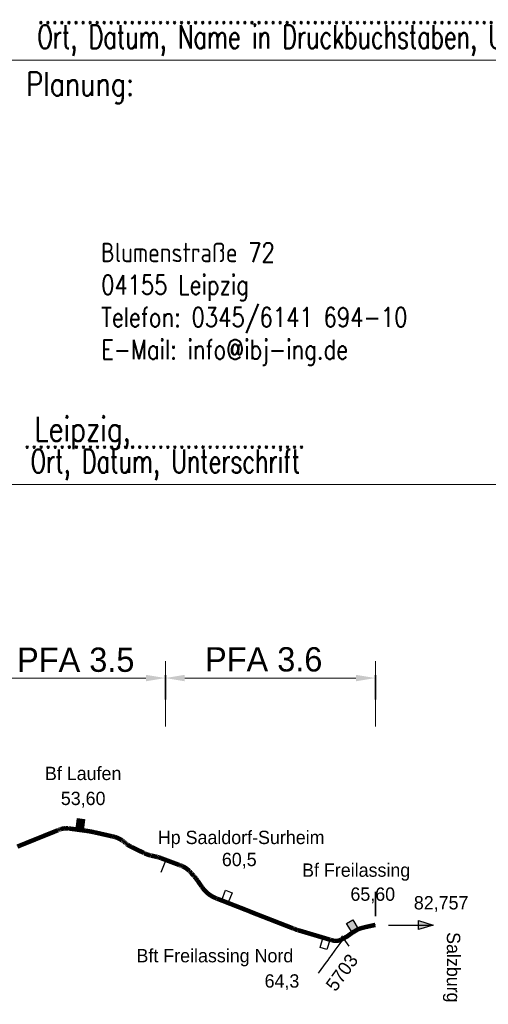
# Model space of a CAD drawing. Header units: metres. Extents: x -11 to 3521450, y 0 to 5943726.
# Tile 10 of 96: x 122.32 to 124.25, y 21.43 to 25.49. Entities that reach past the tile are written whole.
import ezdxf
from ezdxf.enums import TextEntityAlignment as Align

# ---------------------------------------------------------------- set-up
doc = ezdxf.new("R2010")
doc.units = ezdxf.units.M
doc.header["$PDMODE"] = 35
doc.header["$PDSIZE"] = 0.1
doc.linetypes.add('PUNKT2_2_2', pattern=[0.79375, 0, -0.79375])
for name, color, linetype in [('_SF_Lageskizze_PA3', 7, 'Continuous'), ('_TB_Lageskizze_PA3_025', 7, 'Continuous'), ('_TB_PFA-3.5', 7, 'Continuous'), ('_TB_PFA-3.6', 7, 'Continuous'), ('Stempel', 7, 'Continuous'), ('T__TEXT', 2, 'Continuous')]:
    doc.layers.add(name, color=color, linetype=linetype)
doc.layers.add('_TB_HILFE', color=6, linetype='Continuous', plot=False)
doc.styles.add('K_Isocp', font='k_isocp.SHX')
doc.styles.add('K_isocp_dim', font='K_isocp.shx')
doc.styles.add('SIMPLEX8', font='simplexd.shx', dxfattribs={"width": 0.8})
doc.dimstyles.new('A_P_M_25', dxfattribs={"dimscale": 10, "dimtxt": 2.5, "dimasz": 2, "dimexe": 1.75, "dimexo": 0.625, "dimtad": 1, "dimzin": 0, "dimdsep": 46, "dimtxsty": 'K_isocp_dim', "dimsah": 1, "dimcen": 2, "dimdle": 1.75, "dimadec": 0, "dimazin": 0, "dimtfac": 1, "dimtmove": 2, "dimatfit": 3, "dimfxl": 5, "dimfxlon": 1, "dimtvp": 1, "dimtolj": 1, "dimtzin": 0, "dimarcsym": 0})

# ---------------------------------------------------------------- blocks, each defined once
blk = doc.blocks.new('*D20')
at = {"layer": '_TB_PFA-3.6', "color": 0, "lineweight": -2, "transparency": 16777216}
for p, q in [((-4.1275, 4.102), (-4.1275, 4.372)), ((-3.2624, 4.102), (-3.2624, 4.372)), ((-4.0475, 4.302), (-3.3424, 4.302))]:
    blk.add_line(p, q, dxfattribs=at)
at = {"layer": '_TB_PFA-3.6', "color": 0, "lineweight": 35, "transparency": 16777216}
for points in [[(-4.0475, 4.3154), (-4.0475, 4.2887), (-4.1275, 4.302)], [(-3.3424, 4.3154), (-3.3424, 4.2887), (-3.2624, 4.302)]]:
    blk.add_solid(points, dxfattribs=at)
at = {"layer": 'Defpoints', "color": 0, "lineweight": 35, "transparency": 16777216}
for p in [(-3.2624, 4.302), (-4.1275, 3.5485), (-3.2624, 3.2856)]:
    blk.add_point(p, dxfattribs=at)
at = {"layer": '_TB_PFA-3.6', "color": 0, "lineweight": 35, "transparency": 16777216, "insert": (-3.7223, 4.3786), "char_height": 0.1, "width": 0.662868, "attachment_point": 5, "style": 'K_isocp_dim'}
blk.add_mtext('\\A1;PFA 3.6', dxfattribs=at)
blk = doc.blocks.new('*D21')
at = {"layer": '_TB_PFA-3.5', "color": 0, "lineweight": -2, "transparency": 16777216}
for p, q in [((-4.8657, 4.102), (-4.8657, 4.372)), ((-4.1275, 4.102), (-4.1275, 4.372)), ((-4.7857, 4.302), (-4.2075, 4.302))]:
    blk.add_line(p, q, dxfattribs=at)
at = {"layer": '_TB_PFA-3.5', "color": 0, "lineweight": 35, "transparency": 16777216}
for points in [[(-4.7857, 4.3154), (-4.7857, 4.2887), (-4.8657, 4.302)], [(-4.2075, 4.3154), (-4.2075, 4.2887), (-4.1275, 4.302)]]:
    blk.add_solid(points, dxfattribs=at)
at = {"layer": 'Defpoints', "color": 0, "lineweight": 35, "transparency": 16777216}
for p in [(-4.1275, 4.302), (-4.1275, 3.5546), (-4.8657, 3.4846)]:
    blk.add_point(p, dxfattribs=at)
at = {"layer": '_TB_PFA-3.5', "color": 0, "lineweight": 35, "transparency": 16777216, "insert": (-4.4966, 4.377), "char_height": 0.1, "attachment_point": 5, "style": 'K_isocp_dim'}
blk.add_mtext('\\A1;PFA 3.5', dxfattribs=at)
blk = doc.blocks.new('Planstempel')
at = {"layer": '_SF_Lageskizze_PA3'}
h = blk.add_hatch(color=256, dxfattribs=at)
h.dxf.hatch_style = 1
h.paths.add_polyline_path([(-3.0244, 3.2838), (-3.0843, 3.3025), (-3.0843, 3.2838)])
h.paths.add_polyline_path([(-3.0244, 3.2838), (-3.0843, 3.2838), (-3.0843, 3.2652)])
at = {"layer": '_TB_PFA-3.5'}
h = blk.add_hatch(color=256, dxfattribs=at)
h.dxf.hatch_style = 1
h.paths.add_polyline_path([(-4.4604, 3.7191), (-4.4892, 3.723), (-4.4951, 3.6795), (-4.4663, 3.6756)])
at = {"layer": '_TB_PFA-3.6'}
h = blk.add_hatch(color=256, dxfattribs=at)
h.dxf.hatch_style = 1
h.paths.add_polyline_path([(-3.3558, 3.3056), (-3.3808, 3.2907), (-3.3584, 3.253), (-3.3334, 3.2679)])
at = {"layer": '_SF_Lageskizze_PA3'}
blk.add_line((-3.2078, 3.2838), (-3.0244, 3.2838), dxfattribs=at)
blk.add_lwpolyline([(-3.0843, 3.3025), (-3.0244, 3.2838), (-3.0843, 3.2652)], close=True, dxfattribs=at)
at = {"layer": '_TB_HILFE'}
for p, q in [((-4.1275, 3.5485), (-4.1461, 3.5)), ((-3.4014, 3.239), (-3.3712, 3.1967))]:
    blk.add_line(p, q, dxfattribs=at)
at = {"layer": '_TB_Lageskizze_PA3_025', "flags": 128}
blk.add_lwpolyline([(-4.7285, 3.612, -0.000131), (-4.7271, 3.6126), (-4.6419, 3.6471), (-4.6081, 3.6608), (-4.569, 3.6766, -0.000083), (-4.5682, 3.6769, -0.000248), (-4.5676, 3.6771, -0.000413), (-4.5669, 3.6774, -0.000578), (-4.5662, 3.6777, -0.000743), (-4.5655, 3.678, -0.000908), (-4.5648, 3.6783, -0.001073), (-4.5641, 3.6785, -0.001238), (-4.5634, 3.6788, -0.001403), (-4.5627, 3.6791, -0.001569), (-4.562, 3.6793, -0.001734), (-4.5612, 3.6796, -0.001899), (-4.5605, 3.6799, -0.002064), (-4.5598, 3.6801, -0.002229), (-4.5591, 3.6803, -0.002394), (-4.5583, 3.6806, -0.002559), (-4.5576, 3.6808, -0.037617), (-4.5471, 3.6832, -0.008579), (-4.5446, 3.6836, -0.008215), (-4.542, 3.6838, -0.007851), (-4.5395, 3.684, -0.007486), (-4.537, 3.6841), (-4.5324, 3.684, -0.005743), (-4.5306, 3.684, -0.00239), (-4.5298, 3.6839, -0.002236), (-4.529, 3.6839, -0.002082), (-4.5282, 3.6838, -0.001927), (-4.5274, 3.6837, -0.001773), (-4.5267, 3.6837, -0.001619), (-4.5259, 3.6836, -0.001465), (-4.5251, 3.6835, -0.001311), (-4.5243, 3.6834, -0.001156), (-4.5236, 3.6833, -0.001002), (-4.5228, 3.6832, -0.000848), (-4.522, 3.6831, -0.000694), (-4.5212, 3.683, -0.00054), (-4.5205, 3.6829, -0.000385), (-4.5197, 3.6828, -0.000231), (-4.519, 3.6827, -0.000077), (-4.5181, 3.6826), (-4.4582, 3.6745, -0.000098), (-4.4567, 3.6743, -0.000293), (-4.4556, 3.6742, -0.000488), (-4.4543, 3.674, -0.000684), (-4.453, 3.6738, -0.018924), (-4.422, 3.6682, 0.003084), (-4.4208, 3.668, -0.000488), (-4.4195, 3.6677, -0.000293), (-4.4184, 3.6674, -0.000098), (-4.4169, 3.6671), (-4.3477, 3.6515, -0.000065), (-4.3468, 3.6512, -0.000195), (-4.3461, 3.6511, -0.000325), (-4.3452, 3.6509, -0.000454), (-4.3444, 3.6507, -0.000584), (-4.3436, 3.6505, -0.000714), (-4.3428, 3.6503, -0.000844), (-4.3419, 3.6501, -0.000974), (-4.3411, 3.6499, -0.001103), (-4.3403, 3.6497, -0.001233), (-4.3395, 3.6495, -0.001363), (-4.3387, 3.6493, -0.001493), (-4.3379, 3.6491, -0.003375), (-4.3362, 3.6486, -0.003894), (-4.3346, 3.6482, -0.061392), (-4.3117, 3.6382, -0.018418), (-4.3053, 3.6341, -0.002141), (-4.3046, 3.6336, -0.002002), (-4.3039, 3.633, -0.001864), (-4.3031, 3.6325, -0.001726), (-4.3024, 3.632, -0.001588), (-4.3017, 3.6314, -0.00145), (-4.3009, 3.6309, -0.001312), (-4.3002, 3.6303, -0.001174), (-4.2995, 3.6298, -0.001036), (-4.2988, 3.6292, -0.000898), (-4.298, 3.6286, -0.00076), (-4.2974, 3.6281, -0.000621), (-4.2966, 3.6275, -0.000483), (-4.2959, 3.627, -0.000345), (-4.2952, 3.6264, -0.000207), (-4.2946, 3.6259), (-4.2938, 3.6252, 0.000064), (-4.2929, 3.6245, 0.000193), (-4.2924, 3.6241, 0.000322), (-4.2916, 3.6235, 0.000451), (-4.2909, 3.6229, 0.00058), (-4.2902, 3.6223, 0.000709), (-4.2895, 3.6218, 0.000838), (-4.2888, 3.6212, 0.000967), (-4.2881, 3.6207, 0.001096), (-4.2873, 3.6201, 0.001225), (-4.2866, 3.6196, 0.001354), (-4.2859, 3.619, 0.001483), (-4.2852, 3.6185, 0.001612), (-4.2844, 3.6179, 0.001741), (-4.2837, 3.6174, 0.00187), (-4.283, 3.6168, 0.001999), (-4.2822, 3.6163, 0.013027), (-4.2774, 3.6131, 0.010276), (-4.2741, 3.6111, 0.004024), (-4.2727, 3.6103, 0.003488), (-4.2712, 3.6096, 0.002951), (-4.2698, 3.6088, 0.002415), (-4.2683, 3.6081, 0.001006), (-4.2676, 3.6077, 0.000872), (-4.2669, 3.6073, 0.000738), (-4.2662, 3.607, 0.000604), (-4.2654, 3.6066, 0.00047), (-4.2647, 3.6063, 0.000335), (-4.264, 3.6059, 0.000201), (-4.2633, 3.6056, 0.000067), (-4.2625, 3.6052), (-4.2163, 3.5829, 0.000058), (-4.2155, 3.5825, 0.000173), (-4.215, 3.5822, 0.000288), (-4.2143, 3.5819, 0.000403), (-4.2136, 3.5816, 0.001152), (-4.2122, 3.5809, 0.001612), (-4.2109, 3.5803, 0.002073), (-4.2095, 3.5796, 0.002534), (-4.2082, 3.5791, 0.002995), (-4.2068, 3.5784, 0.003455), (-4.2055, 3.5779, 0.043588), (-4.1958, 3.5745, 0.003455), (-4.1944, 3.574, 0.002995), (-4.193, 3.5736, 0.002534), (-4.1916, 3.5733, 0.002073), (-4.1901, 3.5729, 0.001612), (-4.1887, 3.5726, 0.001152), (-4.1872, 3.5722, 0.000403), (-4.1865, 3.572, 0.000288), (-4.1857, 3.5718, 0.000173), (-4.1851, 3.5717, 0.000058), (-4.1843, 3.5715), (-4.1639, 3.5667, -0.000194), (-4.1625, 3.5664, -0.000583), (-4.1615, 3.5661, -0.000972), (-4.1602, 3.5658, -0.00136), (-4.159, 3.5655, -0.001749), (-4.1578, 3.5652, -0.002137), (-4.1566, 3.5649, -0.002526), (-4.1553, 3.5646, -0.002915), (-4.1542, 3.5642, -0.00705), (-4.1514, 3.5634, -0.002915), (-4.1503, 3.563, -0.002526), (-4.149, 3.5626, -0.002137), (-4.1479, 3.5622, -0.001749), (-4.1467, 3.5618, -0.00136), (-4.1456, 3.5614, -0.000972), (-4.1443, 3.5609, -0.000583), (-4.1433, 3.5606, -0.000194), (-4.142, 3.56), (-4.0713, 3.5336, -0.000079), (-4.0702, 3.5331, -0.000237), (-4.0694, 3.5328, -0.000395), (-4.0684, 3.5325, -0.000553), (-4.0675, 3.5321, -0.00071), (-4.0666, 3.5318, -0.000868), (-4.0656, 3.5314, -0.001026), (-4.0647, 3.531, -0.001184), (-4.0637, 3.5307, -0.001342), (-4.0628, 3.5303, -0.0015), (-4.0619, 3.5299, -0.001658), (-4.0609, 3.5295, -0.001815), (-4.06, 3.5291, -0.001973), (-4.059, 3.5287, -0.002131), (-4.0581, 3.5283, -0.002289), (-4.0572, 3.5279, -0.002447), (-4.0563, 3.5274, -0.092858), (-4.0302, 3.5098, -0.002572), (-4.0295, 3.509, -0.002406), (-4.0287, 3.5083, -0.002241), (-4.0279, 3.5075, -0.002075), (-4.0272, 3.5068, -0.001909), (-4.0264, 3.506, -0.001743), (-4.0257, 3.5052, -0.001577), (-4.025, 3.5045, -0.001411), (-4.0242, 3.5037, -0.001245), (-4.0235, 3.5029, -0.001079), (-4.0228, 3.5021, -0.000913), (-4.0221, 3.5014, -0.000747), (-4.0213, 3.5006, -0.000581), (-4.0206, 3.4998, -0.000415), (-4.0199, 3.499, -0.000249), (-4.0193, 3.4983, -0.000083), (-4.0185, 3.4974), (-4.0114, 3.4896, -0.000051), (-4.0108, 3.4889, -0.000153), (-4.0104, 3.4883, -0.000254), (-4.0098, 3.4877, -0.000356), (-4.0093, 3.4871, -0.001017), (-4.0081, 3.4859, -0.001424), (-4.0071, 3.4847, -0.001831), (-4.006, 3.4834, -0.002238), (-4.005, 3.4822, -0.002645), (-4.0039, 3.481, -0.003052), (-4.0029, 3.4797, -0.006048), (-4.001, 3.4773, -0.003052), (-4.0001, 3.4761, -0.002645), (-3.9991, 3.4747, -0.002238), (-3.9981, 3.4735, -0.001831), (-3.9972, 3.4721, -0.001424), (-3.9963, 3.4708, -0.001017), (-3.9953, 3.4694, -0.000356), (-3.9949, 3.4688, -0.000254), (-3.9944, 3.4681, -0.000153), (-3.994, 3.4675, -0.000051), (-3.9934, 3.4668), (-3.9795, 3.4465, 0.000051), (-3.9789, 3.4457, 0.000154), (-3.9786, 3.4452, 0.000256), (-3.9781, 3.4444, 0.000359), (-3.9776, 3.4438, 0.001026), (-3.9766, 3.4424, 0.001436), (-3.9758, 3.4411, 0.001846), (-3.9748, 3.4398, 0.002257), (-3.9739, 3.4385, 0.002667), (-3.9729, 3.4372, 0.003077), (-3.9719, 3.4359, 0.122195), (-3.9251, 3.3987, 0.00325), (-3.9236, 3.3981, 0.002816), (-3.922, 3.3974, 0.002383), (-3.9205, 3.3967, 0.00195), (-3.9188, 3.396, 0.001517), (-3.9173, 3.3954, 0.001083), (-3.9156, 3.3948, 0.000379), (-3.9149, 3.3945, 0.000271), (-3.914, 3.3941, 0.000162), (-3.9134, 3.3939, 0.000054), (-3.9124, 3.3935), (-3.8135, 3.3548), (-3.7997, 3.3494, -0.003705), (-3.7782, 3.3408, 0.003855), (-3.7558, 3.3319), (-3.6014, 3.2715, 0.0001), (-3.6, 3.2709, 0.000299), (-3.5991, 3.2706, 0.000499), (-3.5979, 3.2701, 0.000698), (-3.5968, 3.2697, 0.000898), (-3.5956, 3.2692, 0.001097), (-3.5945, 3.2688, 0.001297), (-3.5933, 3.2684, 0.001496), (-3.5921, 3.2679, 0.007862), (-3.5864, 3.266, 0.001496), (-3.5852, 3.2656, 0.001297), (-3.584, 3.2652, 0.001097), (-3.5829, 3.2649, 0.000898), (-3.5816, 3.2645, 0.000698), (-3.5805, 3.2641, 0.000499), (-3.5793, 3.2638, 0.000299), (-3.5783, 3.2635, 0.0001), (-3.5769, 3.2631), (-3.4492, 3.2249, 0.000051), (-3.4485, 3.2247, 0.000152), (-3.448, 3.2246, 0.000253), (-3.4473, 3.2244, 0.000354), (-3.4467, 3.2242, 0.001012), (-3.4454, 3.2238, 0.001417), (-3.4442, 3.2235, 0.001822), (-3.4429, 3.2231, 0.002226), (-3.4417, 3.2228, 0.002631), (-3.4404, 3.2224, 0.003036), (-3.4392, 3.2221, 0.014567), (-3.4334, 3.2209, 0.002964), (-3.4324, 3.2207, 0.003712), (-3.4314, 3.2206, 0.004459), (-3.4303, 3.2204, 0.005207), (-3.4293, 3.2203, 0.148021), (-3.4027, 3.2251, 0.014716), (-3.4, 3.2266), (-3.3778, 3.2388), (-3.3762, 3.24), (-3.3584, 3.253), (-3.3584, 3.253), (-3.3334, 3.2679), (-3.3334, 3.2679), (-3.3334, 3.2679), (-3.3289, 3.2695), (-3.3178, 3.2732), (-3.299, 3.2778), (-3.2927, 3.2791), (-3.2774, 3.2826), (-3.2683, 3.2845), (-3.2624, 3.2856)], format="xyb", dxfattribs=at)
at = {"layer": '_TB_Lageskizze_PA3_025'}
blk.add_lwpolyline([(-3.4962, 3.0857), (-3.4924, 3.091), (-3.4675, 3.1252), (-3.4575, 3.1387), (-3.4498, 3.1495), (-3.4435, 3.1586), (-3.4276, 3.1801), (-3.416, 3.196), (-3.4039, 3.2124), (-3.3957, 3.2237), (-3.3923, 3.2273), (-3.3869, 3.2317), (-3.3762, 3.24), (-3.3584, 3.253), (-3.3584, 3.253), (-3.3334, 3.2679), (-3.3334, 3.2679), (-3.3334, 3.2679), (-3.3289, 3.2695), (-3.3178, 3.2732), (-3.299, 3.2778), (-3.2927, 3.2791), (-3.2774, 3.2826), (-3.2683, 3.2845), (-3.2624, 3.2856)], dxfattribs=at)
at = {"layer": '_TB_PFA-3.5', "linetype": 'PUNKT2_2_2', "lineweight": 35}
blk.add_line((-4.1275, 4.3139), (-4.1275, 3.5546), dxfattribs=at)
at = {"layer": '_TB_PFA-3.5'}
blk.add_lwpolyline([(-4.4892, 3.723), (-4.4604, 3.7191), (-4.4663, 3.6756), (-4.4951, 3.6795)], close=True, dxfattribs=at)
at = {"layer": '_TB_PFA-3.5', "const_width": 0.0185}
blk.add_lwpolyline([(-4.7371, 3.6069, -0.001958), (-4.7359, 3.6075, -0.001697), (-4.7347, 3.608, -0.001436), (-4.7335, 3.6085, -0.001175), (-4.7323, 3.609, -0.000914), (-4.7311, 3.6095, -0.000653), (-4.7299, 3.61, -0.000392), (-4.7289, 3.6104, -0.000131), (-4.7274, 3.611), (-4.6422, 3.6455), (-4.6084, 3.6591), (-4.5694, 3.6749, -0.000083), (-4.5686, 3.6753, -0.000248), (-4.568, 3.6755, -0.000413), (-4.5672, 3.6758, -0.000578), (-4.5666, 3.6761, -0.000743), (-4.5658, 3.6764, -0.000908), (-4.5651, 3.6766, -0.001073), (-4.5644, 3.6769, -0.001238), (-4.5637, 3.6772, -0.001403), (-4.563, 3.6775, -0.001569), (-4.5623, 3.6777, -0.001734), (-4.5616, 3.678, -0.001899), (-4.5609, 3.6782, -0.002064), (-4.5601, 3.6785, -0.002229), (-4.5594, 3.6787, -0.002394), (-4.5587, 3.679, -0.002559), (-4.558, 3.6792, -0.037617), (-4.5474, 3.6816, -0.008579), (-4.5449, 3.6819, -0.008215), (-4.5424, 3.6822, -0.007851), (-4.5399, 3.6824, -0.007486), (-4.5373, 3.6824), (-4.5327, 3.6824, -0.005743), (-4.5309, 3.6823, -0.00239), (-4.5301, 3.6823, -0.002236), (-4.5293, 3.6822, -0.002082), (-4.5286, 3.6822, -0.001927), (-4.5278, 3.6821, -0.001773), (-4.527, 3.682, -0.001619), (-4.5262, 3.682, -0.001465), (-4.5255, 3.6819, -0.001311), (-4.5247, 3.6818, -0.001156), (-4.5239, 3.6817, -0.001002), (-4.5231, 3.6816, -0.000848), (-4.5224, 3.6815, -0.000694), (-4.5216, 3.6814, -0.00054), (-4.5208, 3.6813, -0.000385), (-4.52, 3.6812, -0.000231), (-4.5194, 3.6811, -0.000077), (-4.5185, 3.681), (-4.4585, 3.6729, -0.000098), (-4.457, 3.6727, -0.000293), (-4.456, 3.6726, -0.000488), (-4.4546, 3.6724, -0.000684), (-4.4534, 3.6722, -0.018924), (-4.4223, 3.6666, 0.003084), (-4.4211, 3.6663, -0.000488), (-4.4198, 3.666, -0.000293), (-4.4187, 3.6658, -0.000098), (-4.4172, 3.6655), (-4.3481, 3.6498, -0.000065), (-4.3471, 3.6496, -0.000195), (-4.3464, 3.6495, -0.000325), (-4.3456, 3.6493, -0.000454), (-4.3448, 3.6491, -0.000584), (-4.3439, 3.6489, -0.000714), (-4.3431, 3.6487, -0.000844), (-4.3423, 3.6485, -0.000974), (-4.3415, 3.6483, -0.001103), (-4.3406, 3.6481, -0.001233), (-4.3398, 3.6479, -0.001363), (-4.339, 3.6477, -0.001493), (-4.3382, 3.6475, -0.003375), (-4.3365, 3.647, -0.003894), (-4.3349, 3.6466, -0.061392), (-4.3121, 3.6366, -0.018418), (-4.3057, 3.6325, -0.002141), (-4.3049, 3.632, -0.002002), (-4.3042, 3.6314, -0.001864), (-4.3035, 3.6309, -0.001726), (-4.3027, 3.6304, -0.001588), (-4.302, 3.6298, -0.00145), (-4.3013, 3.6293, -0.001312), (-4.3005, 3.6287, -0.001174), (-4.2998, 3.6281, -0.001036), (-4.2991, 3.6276, -0.000898), (-4.2984, 3.627, -0.00076), (-4.2977, 3.6265, -0.000621), (-4.297, 3.6259, -0.000483), (-4.2963, 3.6253, -0.000345), (-4.2955, 3.6247, -0.000207), (-4.2949, 3.6243), (-4.2941, 3.6236, 0.000064), (-4.2933, 3.6229, 0.000193), (-4.2927, 3.6225, 0.000322), (-4.2919, 3.6219, 0.000451), (-4.2913, 3.6213, 0.00058), (-4.2905, 3.6207, 0.000709), (-4.2898, 3.6202, 0.000838), (-4.2891, 3.6196, 0.000967), (-4.2884, 3.6191, 0.001096), (-4.2877, 3.6185, 0.001225), (-4.287, 3.6179, 0.001354), (-4.2862, 3.6174, 0.001483), (-4.2855, 3.6168, 0.001612), (-4.2848, 3.6163, 0.001741), (-4.284, 3.6158, 0.00187), (-4.2833, 3.6152, 0.001999), (-4.2826, 3.6147, 0.013027), (-4.2778, 3.6115, 0.010276), (-4.2744, 3.6095, 0.004024), (-4.273, 3.6087, 0.003488), (-4.2716, 3.6079, 0.002951), (-4.2702, 3.6072, 0.002415), (-4.2687, 3.6064, 0.001006), (-4.268, 3.6061, 0.000872), (-4.2672, 3.6057, 0.000738), (-4.2665, 3.6054, 0.000604), (-4.2657, 3.605, 0.00047), (-4.2651, 3.6047, 0.000335), (-4.2643, 3.6043, 0.000201), (-4.2637, 3.604, 0.000067), (-4.2628, 3.6036), (-4.2167, 3.5812, 0.000058), (-4.2159, 3.5809, 0.000173), (-4.2153, 3.5806, 0.000288), (-4.2146, 3.5803, 0.000403), (-4.214, 3.5799, 0.001152), (-4.2126, 3.5793, 0.001612), (-4.2113, 3.5787, 0.002073), (-4.2099, 3.578, 0.002534), (-4.2086, 3.5774, 0.002995), (-4.2072, 3.5768, 0.003455), (-4.2058, 3.5763, 0.043588), (-4.1962, 3.5728, 0.003455), (-4.1948, 3.5724, 0.002995), (-4.1933, 3.572, 0.002534), (-4.1919, 3.5717, 0.002073), (-4.1904, 3.5713, 0.001612), (-4.189, 3.5709, 0.001152), (-4.1875, 3.5706, 0.000403), (-4.1868, 3.5704, 0.000288), (-4.1861, 3.5702, 0.000173), (-4.1855, 3.5701, 0.000058), (-4.1846, 3.5699), (-4.1642, 3.5651, -0.000194), (-4.1628, 3.5648, -0.000583), (-4.1618, 3.5645, -0.000972), (-4.1605, 3.5642, -0.00136), (-4.1594, 3.5639, -0.001749), (-4.1581, 3.5636, -0.002137), (-4.1569, 3.5633, -0.002526), (-4.1557, 3.563, -0.002915), (-4.1545, 3.5626, -0.00705), (-4.1518, 3.5618, -0.002915), (-4.1506, 3.5614, -0.002526), (-4.1494, 3.561, -0.002137), (-4.1482, 3.5606, -0.001749), (-4.147, 3.5602, -0.00136), (-4.1459, 3.5598, -0.000972), (-4.1447, 3.5593, -0.000583), (-4.1437, 3.5589, -0.000194), (-4.1423, 3.5584), (-4.1258, 3.5522)], format="xyb", dxfattribs=at)
at = {"layer": '_TB_PFA-3.6', "linetype": 'PUNKT2_2_2', "lineweight": 35}
for p, q in [((-4.1275, 4.3139), (-4.1275, 3.5546)), ((-3.2624, 4.3139), (-3.2624, 3.2856))]:
    blk.add_line(p, q, dxfattribs=at)
at = {"layer": '_TB_PFA-3.6', "const_width": 0.0185}
blk.add_lwpolyline([(-4.1279, 3.553), (-4.0717, 3.5319, -0.000079), (-4.0706, 3.5315, -0.000237), (-4.0698, 3.5312, -0.000395), (-4.0688, 3.5309, -0.000553), (-4.0679, 3.5305, -0.00071), (-4.0669, 3.5301, -0.000868), (-4.066, 3.5298, -0.001026), (-4.065, 3.5294, -0.001184), (-4.0641, 3.529, -0.001342), (-4.0631, 3.5287, -0.0015), (-4.0622, 3.5283, -0.001658), (-4.0612, 3.5279, -0.001815), (-4.0603, 3.5275, -0.001973), (-4.0594, 3.5271, -0.002131), (-4.0585, 3.5267, -0.002289), (-4.0575, 3.5263, -0.002447), (-4.0566, 3.5258, -0.092858), (-4.0306, 3.5081, -0.002572), (-4.0298, 3.5074, -0.002406), (-4.029, 3.5067, -0.002241), (-4.0283, 3.5059, -0.002075), (-4.0275, 3.5052, -0.001909), (-4.0268, 3.5044, -0.001743), (-4.026, 3.5036, -0.001577), (-4.0253, 3.5029, -0.001411), (-4.0246, 3.5021, -0.001245), (-4.0238, 3.5013, -0.001079), (-4.0231, 3.5005, -0.000913), (-4.0224, 3.4997, -0.000747), (-4.0217, 3.4989, -0.000581), (-4.021, 3.4982, -0.000415), (-4.0202, 3.4973, -0.000249), (-4.0196, 3.4967, -0.000083), (-4.0188, 3.4958), (-4.0118, 3.4879, -0.000051), (-4.0111, 3.4872, -0.000153), (-4.0107, 3.4867, -0.000254), (-4.0101, 3.4861, -0.000356), (-4.0096, 3.4855, -0.001017), (-4.0085, 3.4842, -0.001424), (-4.0074, 3.4831, -0.001831), (-4.0063, 3.4818, -0.002238), (-4.0053, 3.4806, -0.002645), (-4.0042, 3.4793, -0.003052), (-4.0032, 3.4781, -0.006048), (-4.0014, 3.4757, -0.003052), (-4.0004, 3.4745, -0.002645), (-3.9994, 3.4731, -0.002238), (-3.9985, 3.4719, -0.001831), (-3.9975, 3.4705, -0.001424), (-3.9966, 3.4692, -0.001017), (-3.9956, 3.4678, -0.000356), (-3.9952, 3.4672, -0.000254), (-3.9947, 3.4665, -0.000153), (-3.9943, 3.4659, -0.000051), (-3.9938, 3.4651), (-3.9798, 3.4449, 0.000051), (-3.9793, 3.4441, 0.000154), (-3.9789, 3.4435, 0.000256), (-3.9784, 3.4428, 0.000359), (-3.978, 3.4422, 0.001026), (-3.977, 3.4408, 0.001436), (-3.9761, 3.4395, 0.001846), (-3.9751, 3.4382, 0.002257), (-3.9742, 3.4369, 0.002667), (-3.9732, 3.4355, 0.003077), (-3.9722, 3.4343, 0.122195), (-3.9255, 3.3971, 0.00325), (-3.9239, 3.3964, 0.002816), (-3.9223, 3.3957, 0.002383), (-3.9208, 3.3951, 0.00195), (-3.9191, 3.3944, 0.001517), (-3.9176, 3.3938, 0.001083), (-3.916, 3.3931, 0.000379), (-3.9152, 3.3928, 0.000271), (-3.9144, 3.3925, 0.000162), (-3.9137, 3.3922, 0.000054), (-3.9128, 3.3919), (-3.8139, 3.3532), (-3.8001, 3.3478, -0.003705), (-3.7785, 3.3392, 0.003855), (-3.7562, 3.3302), (-3.6017, 3.2699, 0.0001), (-3.6004, 3.2693, 0.000299), (-3.5994, 3.269, 0.000499), (-3.5982, 3.2685, 0.000698), (-3.5971, 3.2681, 0.000898), (-3.5959, 3.2676, 0.001097), (-3.5948, 3.2672, 0.001297), (-3.5936, 3.2667, 0.001496), (-3.5925, 3.2663, 0.007862), (-3.5867, 3.2643, 0.001496), (-3.5856, 3.264, 0.001297), (-3.5843, 3.2636, 0.001097), (-3.5832, 3.2632, 0.000898), (-3.582, 3.2629, 0.000698), (-3.5809, 3.2625, 0.000499), (-3.5796, 3.2621, 0.000299), (-3.5786, 3.2618, 0.0001), (-3.5772, 3.2614), (-3.4495, 3.2233, 0.000051), (-3.4488, 3.2231, 0.000152), (-3.4483, 3.2229, 0.000253), (-3.4476, 3.2227, 0.000354), (-3.447, 3.2226, 0.001012), (-3.4457, 3.2222, 0.001417), (-3.4445, 3.2218, 0.001822), (-3.4432, 3.2215, 0.002226), (-3.442, 3.2211, 0.002631), (-3.4407, 3.2208, 0.003036), (-3.4395, 3.2205, 0.014567), (-3.4338, 3.2193, 0.002964), (-3.4327, 3.2191, 0.003712), (-3.4317, 3.2189, 0.004459), (-3.4307, 3.2188, 0.005207), (-3.4297, 3.2187, 0.148021), (-3.4031, 3.2235, 0.014716), (-3.4004, 3.2249), (-3.3781, 3.2372), (-3.3765, 3.2384), (-3.3587, 3.2514), (-3.3587, 3.2514), (-3.3337, 3.2663), (-3.3337, 3.2663), (-3.3337, 3.2663), (-3.3293, 3.2679), (-3.3181, 3.2716), (-3.2993, 3.2762), (-3.293, 3.2775), (-3.2777, 3.281), (-3.2686, 3.2829), (-3.2628, 3.284)], format="xyb", dxfattribs=at)
at = {"layer": '_TB_PFA-3.6'}
for points in [[(-3.8795, 3.4277), (-3.8525, 3.4171), (-3.8684, 3.3763), (-3.8955, 3.3869)], [(-3.3808, 3.2907), (-3.3558, 3.3056), (-3.3334, 3.2679), (-3.3584, 3.253)], [(-3.4771, 3.2332), (-3.4492, 3.2249), (-3.4617, 3.1829), (-3.4896, 3.1912)]]:
    blk.add_lwpolyline(points, close=True, dxfattribs=at)
at = {"layer": 'Stempel', "color": 7, "lineweight": 18}
for p, q in [((-9.25, 6.85), (-0.25, 6.85)), ((-9.25, 5.1), (-0.25, 5.1))]:
    blk.add_line(p, q, dxfattribs=at)
at = {"layer": '_SF_Lageskizze_PA3', "style": 'K_Isocp'}
for s, p in [('Bf Laufen', (-4.4661, 3.8649)), ('53,60', (-4.4661, 3.7619)), ('60,5', (-3.8231, 3.5101)), ('65,60', (-3.2732, 3.3671)), ('Bft Freilassing Nord', (-3.9235, 3.1134)), ('64,3', (-3.6472, 3.0091))]:
    blk.add_text(s, height=0.055, dxfattribs=at).set_placement(p, align=Align.BOTTOM_CENTER)
blk.add_text('82,757', height=0.055, dxfattribs=at).set_placement((-3.104, 3.403), align=Align.TOP_LEFT)
for s, rotation, p in [('Salzburg', 270, (-2.9845, 3.1094)), ('5703', 54.0252, (-3.3649, 3.0624))]:
    blk.add_text(s, height=0.055, rotation=rotation, dxfattribs=at).set_placement(p, align=Align.BOTTOM_CENTER)
at = {"layer": 'Stempel', "color": 7, "lineweight": 18, "style": 'SIMPLEX8', "width": 0.7}
for s, p in [('Ort, Datum, Name in Druckbuchstaben, Unterschrift', (-4.6549, 6.8978)), ('.....................................................................................', (-4.6549, 7.0001)), ('........................................', (-4.7116, 5.2501)), ('Ort, Datum, Unterschrift', (-4.6825, 5.1478))]:
    blk.add_text(s, height=0.096626, dxfattribs=at).set_placement(p)
at = {"layer": 'Stempel', "color": 7, "lineweight": 18, "insert": (-4.7, 6.8), "char_height": 0.09663, "attachment_point": 1, "style": 'SIMPLEX8', "bg_fill": 2}
blk.add_mtext('Planung:', dxfattribs=at)
at = {"layer": 'T__TEXT', "color": 1, "lineweight": 25, "attachment_point": 1, "rotation": 360, "style": 'SIMPLEX8'}
for s, insert, char_height, width in [('\\pxt16;Blumenstraße 72\\P04155 Leipzig^I\\PTelefon: 0345/6141 694-10\\P\\ptz;E-Mail: info@ibj-ing.de', (-4.3925, 6.0969), 0.08, 4), ('\\pxt16;Leipzig,', (-4.6668, 5.3786), 0.1, 3.536111)]:
    blk.add_mtext(s, dxfattribs=dict(at, insert=insert, char_height=char_height, width=width))
at = {"layer": '_TB_PFA-3.5', "lineweight": 35}
dim = blk.add_linear_dim(base=(-4.1275, 4.302), p1=(-4.8657, 3.4846), p2=(-4.1275, 3.5546), text='PFA 3.5', dimstyle='A_P_M_25', override={"dimscale": 0.04}, dxfattribs=at)
dim.commit()
dim.dimension.update_dxf_attribs({"geometry": '*D21', "text_midpoint": (-4.4966, 4.377)})
at = {"layer": '_TB_PFA-3.6', "lineweight": 35}
dim = blk.add_linear_dim(base=(-3.2624, 4.302), p1=(-4.1275, 3.5485), p2=(-3.2624, 3.2856), text='PFA 3.6', dimstyle='A_P_M_25', override={"dimscale": 0.04}, dxfattribs=at)
dim.commit()
dim.dimension.update_dxf_attribs({"geometry": '*D20', "text_midpoint": (-3.7223, 4.3786), "dimtype": 128})
at = {"layer": '_SF_Lageskizze_PA3', "char_height": 0.055, "attachment_point": 1, "style": 'K_Isocp', "bg_fill": 3, "box_fill_scale": 1.1, "bg_fill_color": 256, "bg_fill_transparency": 0}
for s, insert, width in [('Hp Saaldorf-Surheim', (-4.1586, 3.6725), 1.100662), ('Bf Freilassing', (-3.5643, 3.5377), 0.565702)]:
    blk.add_mtext(s, dxfattribs=dict(at, insert=insert, width=width))

msp = doc.modelspace()

# ---------------------------------------------------------------- block references
at = {"linetype": 'Continuous', "lineweight": 18}
msp.add_blockref('Planstempel', (127.0517, 18.478), dxfattribs=at)

doc.saveas('drawing.dxf')
